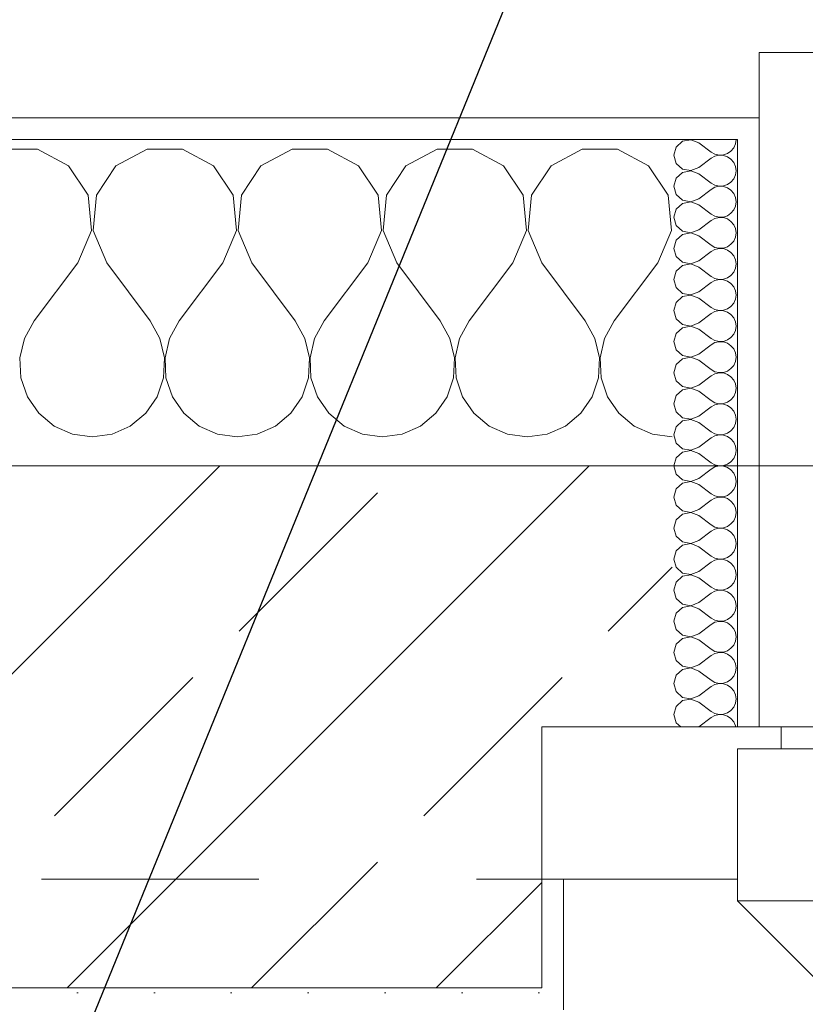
# Model space of a CAD drawing. Header units: metres. Extents: x -4 to 100, y -11 to 17.
# Tile 206 of 256: x 15.3 to 15.661, y 13.447 to 13.9. Entities that reach past the tile are written whole.
import ezdxf

# ---------------------------------------------------------------- set-up
doc = ezdxf.new("R2010")
doc.units = ezdxf.units.M
doc.header["$MEASUREMENT"] = 0
doc.linetypes.add('Strichlinie eng', pattern=[0.115, 0.075, -0.04])
doc.linetypes.add('Untersicht', pattern=[0.1, 0.075, -0.025])
for name, color, linetype in [('152 - Bemaßung_ Beschriftung.Ausbau', 7, 'Continuous'), ('603 - Struktur.Bodenplatte_ Decke Roh', 7, 'Continuous'), ('604 - Struktur.Wand Aussen', 7, 'Continuous'), ('Neubau_653 - Abdeckung.TB Verkofferung', 7, 'Continuous')]:
    doc.layers.add(name, color=color, linetype=linetype)
doc.styles.add('ERSTELLTER_STIL_2', font='txt')
doc.dimstyles.new('ERSTELLTER_STIL__5', dxfattribs={"dimtxt": 0.1, "dimasz": 0.0532, "dimexe": 0.18, "dimexo": 0.0625, "dimgap": 0, "dimtad": 1, "dimtih": 1, "dimtoh": 1, "dimzin": 0, "dimdsep": 46, "dimtxsty": 'ERSTELLTER_STIL_2', "dimblk": 'ARROWHEAD_2', "dimblk1": 'ARROWHEAD_2', "dimblk2": 'ARROWHEAD_2', "dimcen": 0.09, "dimse1": 1, "dimse2": 1, "dimclrd": 7, "dimclre": 7, "dimclrt": 7, "dimazin": 0, "dimtfac": 1, "dimtdec": 4, "dimtmove": 0, "dimatfit": 3, "dimfxl": 1, "dimtolj": 1, "dimtzin": 0, "dimarcsym": 0})
doc.dimstyles.new('ERSTELLTER_STIL__8', dxfattribs={"dimtxt": 0.18, "dimasz": 0.03648, "dimexe": 0.18, "dimexo": 0.0625, "dimgap": 0, "dimtad": 0, "dimtih": 1, "dimtoh": 1, "dimdec": 4, "dimzin": 0, "dimdsep": 46, "dimcen": 0.09, "dimadec": 0, "dimazin": 0, "dimtfac": 1, "dimtdec": 4, "dimtmove": 0, "dimatfit": 3, "dimldrblk": 'ARROWHEAD_11', "dimfxl": 1, "dimtolj": 1, "dimtzin": 0, "dimarcsym": 0})
pattern_1 = [(0, (0, 0), (0, 0.08660254), [0, -0.05]), (0, (0.025, 0.0433), (0, 0.08660254), [0, -0.05])]
pattern_2 = [(45, (0, 0), (-0.01767767, 0.01767767), [0, -0.025])]

# ---------------------------------------------------------------- blocks, each defined once
blk = doc.blocks.new('*X66')
at = {"layer": '604 - Struktur.Wand Aussen', "color": 7, "linetype": 'Continuous', "lineweight": 5}
for p, q in [((15.30812, 13.84066), (15.29188, 13.84066)), ((15.32243, 13.83299), (15.30812, 13.84066)), ((15.35855, 13.84066), (15.34424, 13.83299)), ((15.37479, 13.84066), (15.35855, 13.84066)), ((15.3891, 13.83299), (15.37479, 13.84066)), ((15.42521, 13.84066), (15.4109, 13.83299)), ((15.44145, 13.84066), (15.42521, 13.84066)), ((15.45576, 13.83299), (15.44145, 13.84066)), ((15.49188, 13.84066), (15.47757, 13.83299)), ((15.50812, 13.84066), (15.49188, 13.84066)), ((15.52243, 13.83299), (15.50812, 13.84066)), ((15.55855, 13.84066), (15.54424, 13.83299)), ((15.57479, 13.84066), (15.55855, 13.84066)), ((15.5891, 13.83299), (15.57479, 13.84066)), ((15.33142, 13.81947), (15.32243, 13.83299)), ((15.34424, 13.83299), (15.33525, 13.81947)), ((15.39808, 13.81947), (15.3891, 13.83299)), ((15.4109, 13.83299), (15.40192, 13.81947)), ((15.46475, 13.81947), (15.45576, 13.83299)), ((15.47757, 13.83299), (15.46858, 13.81947)), ((15.53142, 13.81947), (15.52243, 13.83299)), ((15.54424, 13.83299), (15.53525, 13.81947)), ((15.59808, 13.81947), (15.5891, 13.83299)), ((15.33295, 13.8033), (15.33142, 13.81947)), ((15.33525, 13.81947), (15.33371, 13.8033)), ((15.39962, 13.8033), (15.39808, 13.81947)), ((15.40192, 13.81947), (15.40038, 13.8033)), ((15.46629, 13.8033), (15.46475, 13.81947)), ((15.46858, 13.81947), (15.46705, 13.8033)), ((15.53295, 13.8033), (15.53142, 13.81947)), ((15.53525, 13.81947), (15.53371, 13.8033)), ((15.59962, 13.8033), (15.59808, 13.81947)), ((15.32667, 13.78833), (15.33295, 13.8033)), ((15.33371, 13.8033), (15.34, 13.78833)), ((15.39333, 13.78833), (15.39962, 13.8033)), ((15.40038, 13.8033), (15.40667, 13.78833)), ((15.46, 13.78833), (15.46629, 13.8033)), ((15.46705, 13.8033), (15.47333, 13.78833)), ((15.52667, 13.78833), (15.53295, 13.8033)), ((15.53371, 13.8033), (15.54, 13.78833)), ((15.59333, 13.78833), (15.59962, 13.8033)), ((15.32667, 13.78833), (15.30667, 13.76167)), ((15.34, 13.78833), (15.36, 13.76167)), ((15.39333, 13.78833), (15.37333, 13.76167)), ((15.40667, 13.78833), (15.42667, 13.76167)), ((15.46, 13.78833), (15.44, 13.76167)), ((15.47333, 13.78833), (15.49333, 13.76167)), ((15.52667, 13.78833), (15.50667, 13.76167)), ((15.54, 13.78833), (15.56, 13.76167)), ((15.59333, 13.78833), (15.57333, 13.76167)), ((15.30667, 13.76167), (15.30222, 13.75362)), ((15.36445, 13.75362), (15.36, 13.76167)), ((15.37333, 13.76167), (15.36888, 13.75362)), ((15.43112, 13.75362), (15.42667, 13.76167)), ((15.44, 13.76167), (15.43555, 13.75362)), ((15.49778, 13.75362), (15.49333, 13.76167)), ((15.50667, 13.76167), (15.50222, 13.75362)), ((15.56445, 13.75362), (15.56, 13.76167)), ((15.57333, 13.76167), (15.56888, 13.75362)), ((15.30222, 13.75362), (15.30013, 13.74466)), ((15.36653, 13.74466), (15.36445, 13.75362)), ((15.36888, 13.75362), (15.3668, 13.74466)), ((15.4332, 13.74466), (15.43112, 13.75362)), ((15.43555, 13.75362), (15.43347, 13.74466)), ((15.49987, 13.74466), (15.49778, 13.75362)), ((15.50222, 13.75362), (15.50013, 13.74466)), ((15.56653, 13.74466), (15.56445, 13.75362)), ((15.56888, 13.75362), (15.5668, 13.74466)), ((15.30013, 13.74466), (15.30058, 13.73547)), ((15.36609, 13.73547), (15.36653, 13.74466)), ((15.3668, 13.74466), (15.36725, 13.73547)), ((15.43275, 13.73547), (15.4332, 13.74466)), ((15.43347, 13.74466), (15.43391, 13.73547)), ((15.49942, 13.73547), (15.49987, 13.74466)), ((15.50013, 13.74466), (15.50058, 13.73547)), ((15.56609, 13.73547), (15.56653, 13.74466)), ((15.5668, 13.74466), (15.56725, 13.73547)), ((15.30058, 13.73547), (15.30352, 13.72676)), ((15.36315, 13.72676), (15.36609, 13.73547)), ((15.36725, 13.73547), (15.37019, 13.72676)), ((15.42981, 13.72676), (15.43275, 13.73547)), ((15.43391, 13.73547), (15.43685, 13.72676)), ((15.49648, 13.72676), (15.49942, 13.73547)), ((15.50058, 13.73547), (15.50352, 13.72676)), ((15.56315, 13.72676), (15.56609, 13.73547)), ((15.56725, 13.73547), (15.57019, 13.72676)), ((15.30352, 13.72676), (15.30873, 13.71918)), ((15.35794, 13.71918), (15.36315, 13.72676)), ((15.37019, 13.72676), (15.37539, 13.71918)), ((15.42461, 13.71918), (15.42981, 13.72676)), ((15.43685, 13.72676), (15.44206, 13.71918)), ((15.49127, 13.71918), (15.49648, 13.72676)), ((15.50352, 13.72676), (15.50873, 13.71918)), ((15.55794, 13.71918), (15.56315, 13.72676)), ((15.57019, 13.72676), (15.57539, 13.71918)), ((15.30873, 13.71918), (15.31581, 13.71331)), ((15.35086, 13.71331), (15.35794, 13.71918)), ((15.37539, 13.71918), (15.38248, 13.71331)), ((15.41752, 13.71331), (15.42461, 13.71918)), ((15.44206, 13.71918), (15.44914, 13.71331)), ((15.48419, 13.71331), (15.49127, 13.71918)), ((15.50873, 13.71918), (15.51581, 13.71331)), ((15.55086, 13.71331), (15.55794, 13.71918)), ((15.57539, 13.71918), (15.58248, 13.71331)), ((15.31581, 13.71331), (15.32422, 13.7096)), ((15.34244, 13.7096), (15.35086, 13.71331)), ((15.38248, 13.71331), (15.39089, 13.7096)), ((15.40911, 13.7096), (15.41752, 13.71331)), ((15.44914, 13.71331), (15.45756, 13.7096)), ((15.47578, 13.7096), (15.48419, 13.71331)), ((15.51581, 13.71331), (15.52422, 13.7096)), ((15.54244, 13.7096), (15.55086, 13.71331)), ((15.58248, 13.71331), (15.59089, 13.7096)), ((15.32422, 13.7096), (15.33333, 13.70833)), ((15.33333, 13.70833), (15.34244, 13.7096)), ((15.39089, 13.7096), (15.4, 13.70833)), ((15.4, 13.70833), (15.40911, 13.7096)), ((15.45756, 13.7096), (15.46667, 13.70833)), ((15.46667, 13.70833), (15.47578, 13.7096)), ((15.52422, 13.7096), (15.53333, 13.70833)), ((15.53333, 13.70833), (15.54244, 13.7096)), ((15.59089, 13.7096), (15.6, 13.70833))]:
    blk.add_line(p, q, dxfattribs=at)
blk = doc.blocks.new('*X87')
at = {"layer": '604 - Struktur.Wand Aussen', "color": 7, "linetype": 'Continuous', "lineweight": 5}
for p, q in [((15.60466, 13.84425), (15.60178, 13.84161)), ((15.6085, 13.84497), (15.60466, 13.84425)), ((15.61214, 13.84357), (15.6085, 13.84497)), ((15.61214, 13.84357), (15.61786, 13.83929)), ((15.62822, 13.84124), (15.62901, 13.84305)), ((15.62901, 13.84305), (15.62929, 13.845)), ((15.60178, 13.84161), (15.60071, 13.83786)), ((15.60071, 13.83786), (15.60178, 13.8341)), ((15.61786, 13.83929), (15.61958, 13.83833)), ((15.61958, 13.83833), (15.6215, 13.83789)), ((15.6215, 13.83783), (15.61958, 13.83738)), ((15.6215, 13.83789), (15.62347, 13.83798)), ((15.62347, 13.83773), (15.6215, 13.83783)), ((15.62347, 13.83798), (15.62534, 13.83861)), ((15.62534, 13.8371), (15.62347, 13.83773)), ((15.62534, 13.83861), (15.62696, 13.83973)), ((15.62696, 13.83973), (15.62822, 13.84124)), ((15.60178, 13.8341), (15.60466, 13.83147)), ((15.61214, 13.83214), (15.61786, 13.83643)), ((15.61958, 13.83738), (15.61786, 13.83643)), ((15.62696, 13.83599), (15.62534, 13.8371)), ((15.62822, 13.83447), (15.62696, 13.83599)), ((15.62901, 13.83267), (15.62822, 13.83447)), ((15.60466, 13.82996), (15.60178, 13.82733)), ((15.60466, 13.83147), (15.6085, 13.83074)), ((15.6085, 13.83069), (15.60466, 13.82996)), ((15.6085, 13.83074), (15.61214, 13.83214)), ((15.61214, 13.82929), (15.6085, 13.83069)), ((15.61214, 13.82929), (15.61786, 13.825)), ((15.62822, 13.82696), (15.62901, 13.82876)), ((15.62929, 13.83071), (15.62901, 13.83267)), ((15.62901, 13.82876), (15.62929, 13.83071)), ((15.60178, 13.82733), (15.60071, 13.82357)), ((15.61786, 13.825), (15.61958, 13.82405)), ((15.61958, 13.82405), (15.6215, 13.8236)), ((15.62347, 13.8237), (15.62534, 13.82433)), ((15.62534, 13.82433), (15.62696, 13.82544)), ((15.62696, 13.82544), (15.62822, 13.82696)), ((15.60071, 13.82357), (15.60178, 13.81982)), ((15.60178, 13.81982), (15.60466, 13.81718)), ((15.61214, 13.81786), (15.61786, 13.82214)), ((15.61958, 13.8231), (15.61786, 13.82214)), ((15.6215, 13.82354), (15.61958, 13.8231)), ((15.6215, 13.8236), (15.62347, 13.8237)), ((15.62347, 13.82345), (15.6215, 13.82354)), ((15.62534, 13.82282), (15.62347, 13.82345)), ((15.62696, 13.8217), (15.62534, 13.82282)), ((15.62822, 13.82018), (15.62696, 13.8217)), ((15.62901, 13.81838), (15.62822, 13.82018)), ((15.60466, 13.81567), (15.60178, 13.81304)), ((15.60466, 13.81718), (15.6085, 13.81646)), ((15.6085, 13.8164), (15.60466, 13.81567)), ((15.6085, 13.81646), (15.61214, 13.81786)), ((15.61214, 13.815), (15.6085, 13.8164)), ((15.61214, 13.815), (15.61786, 13.81071)), ((15.62929, 13.81643), (15.62901, 13.81838)), ((15.62901, 13.81448), (15.62929, 13.81643)), ((15.60178, 13.81304), (15.60071, 13.80929)), ((15.61786, 13.81071), (15.61958, 13.80976)), ((15.62534, 13.81004), (15.62696, 13.81116)), ((15.62696, 13.81116), (15.62822, 13.81267)), ((15.62822, 13.81267), (15.62901, 13.81448)), ((15.60071, 13.80929), (15.60178, 13.80553)), ((15.61214, 13.80357), (15.61786, 13.80786)), ((15.61958, 13.80881), (15.61786, 13.80786)), ((15.61958, 13.80976), (15.6215, 13.80931)), ((15.6215, 13.80926), (15.61958, 13.80881)), ((15.6215, 13.80931), (15.62347, 13.80941)), ((15.62347, 13.80916), (15.6215, 13.80926)), ((15.62347, 13.80941), (15.62534, 13.81004)), ((15.62534, 13.80853), (15.62347, 13.80916)), ((15.62696, 13.80742), (15.62534, 13.80853)), ((15.62822, 13.8059), (15.62696, 13.80742)), ((15.62901, 13.80409), (15.62822, 13.8059)), ((15.60178, 13.80553), (15.60466, 13.8029)), ((15.60466, 13.80139), (15.60178, 13.79876)), ((15.60466, 13.8029), (15.6085, 13.80217)), ((15.6085, 13.80211), (15.60466, 13.80139)), ((15.6085, 13.80217), (15.61214, 13.80357)), ((15.61214, 13.80071), (15.6085, 13.80211)), ((15.62929, 13.80214), (15.62901, 13.80409)), ((15.62901, 13.80019), (15.62929, 13.80214)), ((15.60178, 13.79876), (15.60071, 13.795)), ((15.61214, 13.80071), (15.61786, 13.79643)), ((15.62534, 13.79575), (15.62696, 13.79687)), ((15.62696, 13.79687), (15.62822, 13.79839)), ((15.62822, 13.79839), (15.62901, 13.80019)), ((15.60071, 13.795), (15.60178, 13.79124)), ((15.61214, 13.78929), (15.61786, 13.79357)), ((15.61786, 13.79643), (15.61958, 13.79547)), ((15.61958, 13.79453), (15.61786, 13.79357)), ((15.61958, 13.79547), (15.6215, 13.79503)), ((15.6215, 13.79497), (15.61958, 13.79453)), ((15.6215, 13.79503), (15.62347, 13.79512)), ((15.62347, 13.79488), (15.6215, 13.79497)), ((15.62347, 13.79512), (15.62534, 13.79575)), ((15.62534, 13.79425), (15.62347, 13.79488)), ((15.62696, 13.79313), (15.62534, 13.79425)), ((15.62822, 13.79161), (15.62696, 13.79313)), ((15.60178, 13.79124), (15.60466, 13.78861)), ((15.60466, 13.78861), (15.6085, 13.78789)), ((15.6085, 13.78783), (15.60466, 13.7871)), ((15.6085, 13.78789), (15.61214, 13.78929)), ((15.61214, 13.78643), (15.6085, 13.78783)), ((15.62901, 13.78981), (15.62822, 13.79161)), ((15.62929, 13.78786), (15.62901, 13.78981)), ((15.62901, 13.78591), (15.62929, 13.78786)), ((15.60178, 13.78447), (15.60071, 13.78071)), ((15.60466, 13.7871), (15.60178, 13.78447)), ((15.61214, 13.78643), (15.61786, 13.78214)), ((15.62696, 13.78258), (15.62822, 13.7841)), ((15.62822, 13.7841), (15.62901, 13.78591)), ((15.60071, 13.78071), (15.60178, 13.77696)), ((15.61214, 13.775), (15.61786, 13.77929)), ((15.61786, 13.78214), (15.61958, 13.78119)), ((15.61958, 13.78024), (15.61786, 13.77929)), ((15.61958, 13.78119), (15.6215, 13.78074)), ((15.6215, 13.78069), (15.61958, 13.78024)), ((15.6215, 13.78074), (15.62347, 13.78084)), ((15.62347, 13.78059), (15.6215, 13.78069)), ((15.62347, 13.78084), (15.62534, 13.78147)), ((15.62534, 13.77996), (15.62347, 13.78059)), ((15.62534, 13.78147), (15.62696, 13.78258)), ((15.62696, 13.77884), (15.62534, 13.77996)), ((15.62822, 13.77733), (15.62696, 13.77884)), ((15.60178, 13.77696), (15.60466, 13.77433)), ((15.60466, 13.77433), (15.6085, 13.7736)), ((15.6085, 13.7736), (15.61214, 13.775)), ((15.62901, 13.77552), (15.62822, 13.77733)), ((15.62929, 13.77357), (15.62901, 13.77552)), ((15.60178, 13.77018), (15.60071, 13.76643)), ((15.60466, 13.77282), (15.60178, 13.77018)), ((15.6085, 13.77354), (15.60466, 13.77282)), ((15.61214, 13.77214), (15.6085, 13.77354)), ((15.61214, 13.77214), (15.61786, 13.76786)), ((15.62696, 13.7683), (15.62822, 13.76982)), ((15.62822, 13.76982), (15.62901, 13.77162)), ((15.62901, 13.77162), (15.62929, 13.77357)), ((15.60071, 13.76643), (15.60178, 13.76267)), ((15.61786, 13.76786), (15.61958, 13.7669)), ((15.61958, 13.76595), (15.61786, 13.765)), ((15.61958, 13.7669), (15.6215, 13.76646)), ((15.6215, 13.7664), (15.61958, 13.76595)), ((15.6215, 13.76646), (15.62347, 13.76655)), ((15.62347, 13.7663), (15.6215, 13.7664)), ((15.62347, 13.76655), (15.62534, 13.76718)), ((15.62534, 13.76567), (15.62347, 13.7663)), ((15.62534, 13.76718), (15.62696, 13.7683)), ((15.62696, 13.76456), (15.62534, 13.76567)), ((15.60178, 13.76267), (15.60466, 13.76004)), ((15.6085, 13.75931), (15.61214, 13.76071)), ((15.61214, 13.76071), (15.61786, 13.765)), ((15.62822, 13.76304), (15.62696, 13.76456)), ((15.62901, 13.76124), (15.62822, 13.76304)), ((15.62929, 13.75929), (15.62901, 13.76124)), ((15.60466, 13.75853), (15.60178, 13.7559)), ((15.60466, 13.76004), (15.6085, 13.75931)), ((15.6085, 13.75926), (15.60466, 13.75853)), ((15.61214, 13.75786), (15.6085, 13.75926)), ((15.61214, 13.75786), (15.61786, 13.75357)), ((15.62822, 13.75553), (15.62901, 13.75733)), ((15.62901, 13.75733), (15.62929, 13.75929)), ((15.60178, 13.7559), (15.60071, 13.75214)), ((15.60071, 13.75214), (15.60178, 13.74839)), ((15.61786, 13.75357), (15.61958, 13.75262)), ((15.61958, 13.75167), (15.61786, 13.75071)), ((15.61958, 13.75262), (15.6215, 13.75217)), ((15.6215, 13.75211), (15.61958, 13.75167)), ((15.6215, 13.75217), (15.62347, 13.75227)), ((15.62347, 13.75202), (15.6215, 13.75211)), ((15.62347, 13.75227), (15.62534, 13.7529)), ((15.62534, 13.75139), (15.62347, 13.75202)), ((15.62534, 13.7529), (15.62696, 13.75401)), ((15.62696, 13.75401), (15.62822, 13.75553)), ((15.60178, 13.74839), (15.60466, 13.74575)), ((15.61214, 13.74643), (15.61786, 13.75071)), ((15.62696, 13.75027), (15.62534, 13.75139)), ((15.62822, 13.74876), (15.62696, 13.75027)), ((15.62901, 13.74695), (15.62822, 13.74876)), ((15.60466, 13.74425), (15.60178, 13.74161)), ((15.60466, 13.74575), (15.6085, 13.74503)), ((15.6085, 13.74497), (15.60466, 13.74425)), ((15.6085, 13.74503), (15.61214, 13.74643)), ((15.61214, 13.74357), (15.6085, 13.74497)), ((15.61214, 13.74357), (15.61786, 13.73929)), ((15.62822, 13.74124), (15.62901, 13.74305)), ((15.62929, 13.745), (15.62901, 13.74695)), ((15.62901, 13.74305), (15.62929, 13.745)), ((15.60178, 13.74161), (15.60071, 13.73786)), ((15.61786, 13.73929), (15.61958, 13.73833)), ((15.61958, 13.73833), (15.6215, 13.73789)), ((15.6215, 13.73789), (15.62347, 13.73798)), ((15.62347, 13.73798), (15.62534, 13.73861)), ((15.62534, 13.73861), (15.62696, 13.73973)), ((15.62696, 13.73973), (15.62822, 13.74124)), ((15.60071, 13.73786), (15.60178, 13.7341)), ((15.60178, 13.7341), (15.60466, 13.73147)), ((15.61214, 13.73214), (15.61786, 13.73643)), ((15.61958, 13.73738), (15.61786, 13.73643)), ((15.6215, 13.73783), (15.61958, 13.73738)), ((15.62347, 13.73773), (15.6215, 13.73783)), ((15.62534, 13.7371), (15.62347, 13.73773)), ((15.62696, 13.73599), (15.62534, 13.7371)), ((15.62822, 13.73447), (15.62696, 13.73599)), ((15.62901, 13.73267), (15.62822, 13.73447)), ((15.60466, 13.72996), (15.60178, 13.72733)), ((15.60466, 13.73147), (15.6085, 13.73074)), ((15.6085, 13.73069), (15.60466, 13.72996)), ((15.6085, 13.73074), (15.61214, 13.73214)), ((15.61214, 13.72929), (15.6085, 13.73069)), ((15.61214, 13.72929), (15.61786, 13.725)), ((15.62929, 13.73071), (15.62901, 13.73267)), ((15.62901, 13.72876), (15.62929, 13.73071)), ((15.60178, 13.72733), (15.60071, 13.72357)), ((15.61786, 13.725), (15.61958, 13.72405)), ((15.62534, 13.72433), (15.62696, 13.72544)), ((15.62696, 13.72544), (15.62822, 13.72696)), ((15.62822, 13.72696), (15.62901, 13.72876)), ((15.60071, 13.72357), (15.60178, 13.71982)), ((15.61214, 13.71786), (15.61786, 13.72214)), ((15.61958, 13.7231), (15.61786, 13.72214)), ((15.61958, 13.72405), (15.6215, 13.7236)), ((15.6215, 13.72354), (15.61958, 13.7231)), ((15.6215, 13.7236), (15.62347, 13.7237)), ((15.62347, 13.72345), (15.6215, 13.72354)), ((15.62347, 13.7237), (15.62534, 13.72433)), ((15.62534, 13.72282), (15.62347, 13.72345)), ((15.62696, 13.7217), (15.62534, 13.72282)), ((15.62822, 13.72018), (15.62696, 13.7217)), ((15.62901, 13.71838), (15.62822, 13.72018)), ((15.60178, 13.71982), (15.60466, 13.71718)), ((15.60466, 13.71567), (15.60178, 13.71304)), ((15.60466, 13.71718), (15.6085, 13.71646)), ((15.6085, 13.7164), (15.60466, 13.71567)), ((15.6085, 13.71646), (15.61214, 13.71786)), ((15.61214, 13.715), (15.6085, 13.7164)), ((15.62929, 13.71643), (15.62901, 13.71838)), ((15.62901, 13.71448), (15.62929, 13.71643)), ((15.60178, 13.71304), (15.60071, 13.70929)), ((15.61214, 13.715), (15.61786, 13.71071)), ((15.62534, 13.71004), (15.62696, 13.71116)), ((15.62696, 13.71116), (15.62822, 13.71267)), ((15.62822, 13.71267), (15.62901, 13.71448)), ((15.60071, 13.70929), (15.60178, 13.70553)), ((15.61214, 13.70357), (15.61786, 13.70786)), ((15.61786, 13.71071), (15.61958, 13.70976)), ((15.61958, 13.70881), (15.61786, 13.70786)), ((15.61958, 13.70976), (15.6215, 13.70931)), ((15.6215, 13.70926), (15.61958, 13.70881)), ((15.6215, 13.70931), (15.62347, 13.70941)), ((15.62347, 13.70916), (15.6215, 13.70926)), ((15.62347, 13.70941), (15.62534, 13.71004)), ((15.62534, 13.70853), (15.62347, 13.70916)), ((15.62696, 13.70742), (15.62534, 13.70853)), ((15.62822, 13.7059), (15.62696, 13.70742)), ((15.60178, 13.70553), (15.60466, 13.7029)), ((15.60466, 13.7029), (15.6085, 13.70217)), ((15.6085, 13.70211), (15.60466, 13.70139)), ((15.6085, 13.70217), (15.61214, 13.70357)), ((15.61214, 13.70071), (15.6085, 13.70211)), ((15.62901, 13.70409), (15.62822, 13.7059)), ((15.62929, 13.70214), (15.62901, 13.70409)), ((15.62901, 13.70019), (15.62929, 13.70214)), ((15.60178, 13.69876), (15.60071, 13.695)), ((15.60466, 13.70139), (15.60178, 13.69876)), ((15.61214, 13.70071), (15.61786, 13.69643)), ((15.62696, 13.69687), (15.62822, 13.69839)), ((15.62822, 13.69839), (15.62901, 13.70019)), ((15.60071, 13.695), (15.60178, 13.69124)), ((15.61214, 13.68929), (15.61786, 13.69357)), ((15.61786, 13.69643), (15.61958, 13.69547)), ((15.61958, 13.69453), (15.61786, 13.69357)), ((15.61958, 13.69547), (15.6215, 13.69503)), ((15.6215, 13.69497), (15.61958, 13.69453)), ((15.6215, 13.69503), (15.62347, 13.69512)), ((15.62347, 13.69488), (15.6215, 13.69497)), ((15.62347, 13.69512), (15.62534, 13.69575)), ((15.62534, 13.69425), (15.62347, 13.69488)), ((15.62534, 13.69575), (15.62696, 13.69687)), ((15.62696, 13.69313), (15.62534, 13.69425)), ((15.62822, 13.69161), (15.62696, 13.69313)), ((15.60178, 13.69124), (15.60466, 13.68861)), ((15.60466, 13.68861), (15.6085, 13.68789)), ((15.6085, 13.68789), (15.61214, 13.68929)), ((15.62901, 13.68981), (15.62822, 13.69161)), ((15.62929, 13.68786), (15.62901, 13.68981)), ((15.60178, 13.68447), (15.60071, 13.68071)), ((15.60466, 13.6871), (15.60178, 13.68447)), ((15.6085, 13.68783), (15.60466, 13.6871)), ((15.61214, 13.68643), (15.6085, 13.68783)), ((15.61214, 13.68643), (15.61786, 13.68214)), ((15.62696, 13.68258), (15.62822, 13.6841)), ((15.62822, 13.6841), (15.62901, 13.68591)), ((15.62901, 13.68591), (15.62929, 13.68786)), ((15.60071, 13.68071), (15.60178, 13.67696)), ((15.61214, 13.675), (15.61786, 13.67929)), ((15.61786, 13.68214), (15.61958, 13.68119)), ((15.61958, 13.68024), (15.61786, 13.67929)), ((15.61958, 13.68119), (15.6215, 13.68074)), ((15.6215, 13.68069), (15.61958, 13.68024)), ((15.6215, 13.68074), (15.62347, 13.68084)), ((15.62347, 13.68059), (15.6215, 13.68069)), ((15.62347, 13.68084), (15.62534, 13.68147)), ((15.62534, 13.67996), (15.62347, 13.68059)), ((15.62534, 13.68147), (15.62696, 13.68258)), ((15.62696, 13.67884), (15.62534, 13.67996)), ((15.60178, 13.67696), (15.60466, 13.67433)), ((15.6085, 13.6736), (15.61214, 13.675)), ((15.62822, 13.67733), (15.62696, 13.67884)), ((15.62901, 13.67552), (15.62822, 13.67733)), ((15.62929, 13.67357), (15.62901, 13.67552)), ((15.60178, 13.67018), (15.60071, 13.66643)), ((15.60466, 13.67282), (15.60178, 13.67018)), ((15.60466, 13.67433), (15.6085, 13.6736)), ((15.6085, 13.67354), (15.60466, 13.67282)), ((15.61214, 13.67214), (15.6085, 13.67354)), ((15.61214, 13.67214), (15.61786, 13.66786)), ((15.62822, 13.66982), (15.62901, 13.67162)), ((15.62901, 13.67162), (15.62929, 13.67357)), ((15.60071, 13.66643), (15.60178, 13.66267)), ((15.61786, 13.66786), (15.61958, 13.6669)), ((15.61958, 13.66595), (15.61786, 13.665)), ((15.61958, 13.6669), (15.6215, 13.66646)), ((15.6215, 13.6664), (15.61958, 13.66595)), ((15.6215, 13.66646), (15.62347, 13.66655)), ((15.62347, 13.6663), (15.6215, 13.6664)), ((15.62347, 13.66655), (15.62534, 13.66718)), ((15.62534, 13.66567), (15.62347, 13.6663)), ((15.62534, 13.66718), (15.62696, 13.6683)), ((15.62696, 13.66456), (15.62534, 13.66567)), ((15.62696, 13.6683), (15.62822, 13.66982)), ((15.60178, 13.66267), (15.60466, 13.66004)), ((15.61214, 13.66071), (15.61786, 13.665)), ((15.62822, 13.66304), (15.62696, 13.66456)), ((15.62901, 13.66124), (15.62822, 13.66304)), ((15.62929, 13.65929), (15.62901, 13.66124)), ((15.60466, 13.65853), (15.60178, 13.6559)), ((15.60466, 13.66004), (15.6085, 13.65931)), ((15.6085, 13.65926), (15.60466, 13.65853)), ((15.6085, 13.65931), (15.61214, 13.66071)), ((15.61214, 13.65786), (15.6085, 13.65926)), ((15.61214, 13.65786), (15.61786, 13.65357)), ((15.62822, 13.65553), (15.62901, 13.65733)), ((15.62901, 13.65733), (15.62929, 13.65929)), ((15.60178, 13.6559), (15.60071, 13.65214)), ((15.60071, 13.65214), (15.60178, 13.64839)), ((15.61786, 13.65357), (15.61958, 13.65262)), ((15.61958, 13.65262), (15.6215, 13.65217)), ((15.6215, 13.65211), (15.61958, 13.65167)), ((15.6215, 13.65217), (15.62347, 13.65227)), ((15.62347, 13.65202), (15.6215, 13.65211)), ((15.62347, 13.65227), (15.62534, 13.6529)), ((15.62534, 13.65139), (15.62347, 13.65202)), ((15.62534, 13.6529), (15.62696, 13.65401)), ((15.62696, 13.65401), (15.62822, 13.65553)), ((15.60178, 13.64839), (15.60466, 13.64575)), ((15.61214, 13.64643), (15.61786, 13.65071)), ((15.61958, 13.65167), (15.61786, 13.65071)), ((15.62696, 13.65027), (15.62534, 13.65139)), ((15.62822, 13.64876), (15.62696, 13.65027)), ((15.62901, 13.64695), (15.62822, 13.64876)), ((15.60466, 13.64425), (15.60178, 13.64161)), ((15.60466, 13.64575), (15.6085, 13.64503)), ((15.6085, 13.64497), (15.60466, 13.64425)), ((15.6085, 13.64503), (15.61214, 13.64643)), ((15.61214, 13.64357), (15.6085, 13.64497)), ((15.61214, 13.64357), (15.61786, 13.63929)), ((15.62822, 13.64124), (15.62901, 13.64305)), ((15.62929, 13.645), (15.62901, 13.64695)), ((15.62901, 13.64305), (15.62929, 13.645)), ((15.60178, 13.64161), (15.60071, 13.63786)), ((15.61786, 13.63929), (15.61958, 13.63833)), ((15.62347, 13.63798), (15.62534, 13.63861)), ((15.62534, 13.63861), (15.62696, 13.63973)), ((15.62696, 13.63973), (15.62822, 13.64124)), ((15.60071, 13.63786), (15.60178, 13.6341)), ((15.60178, 13.6341), (15.60466, 13.63147)), ((15.61214, 13.63214), (15.61786, 13.63643)), ((15.61958, 13.63738), (15.61786, 13.63643)), ((15.61958, 13.63833), (15.6215, 13.63789)), ((15.6215, 13.63783), (15.61958, 13.63738)), ((15.6215, 13.63789), (15.62347, 13.63798)), ((15.62347, 13.63773), (15.6215, 13.63783)), ((15.62534, 13.6371), (15.62347, 13.63773)), ((15.62696, 13.63599), (15.62534, 13.6371)), ((15.62822, 13.63447), (15.62696, 13.63599)), ((15.62901, 13.63267), (15.62822, 13.63447)), ((15.60466, 13.62996), (15.60178, 13.62733)), ((15.60466, 13.63147), (15.6085, 13.63074)), ((15.6085, 13.63069), (15.60466, 13.62996)), ((15.6085, 13.63074), (15.61214, 13.63214)), ((15.61214, 13.62929), (15.6085, 13.63069)), ((15.62929, 13.63071), (15.62901, 13.63267)), ((15.62901, 13.62876), (15.62929, 13.63071)), ((15.60178, 13.62733), (15.60071, 13.62357)), ((15.61214, 13.62929), (15.61786, 13.625)), ((15.61786, 13.625), (15.61958, 13.62405)), ((15.62534, 13.62433), (15.62696, 13.62544)), ((15.62696, 13.62544), (15.62822, 13.62696)), ((15.62822, 13.62696), (15.62901, 13.62876)), ((15.60071, 13.62357), (15.60178, 13.61982)), ((15.61214, 13.61786), (15.61786, 13.62214)), ((15.61958, 13.6231), (15.61786, 13.62214)), ((15.61958, 13.62405), (15.6215, 13.6236)), ((15.6215, 13.62354), (15.61958, 13.6231)), ((15.6215, 13.6236), (15.62347, 13.6237)), ((15.62347, 13.62345), (15.6215, 13.62354)), ((15.62347, 13.6237), (15.62534, 13.62433)), ((15.62534, 13.62282), (15.62347, 13.62345)), ((15.62696, 13.6217), (15.62534, 13.62282)), ((15.62822, 13.62018), (15.62696, 13.6217)), ((15.60178, 13.61982), (15.60466, 13.61718)), ((15.60466, 13.61718), (15.6085, 13.61646)), ((15.6085, 13.6164), (15.60466, 13.61567)), ((15.6085, 13.61646), (15.61214, 13.61786)), ((15.61214, 13.615), (15.6085, 13.6164)), ((15.62901, 13.61838), (15.62822, 13.62018)), ((15.62929, 13.61643), (15.62901, 13.61838)), ((15.62901, 13.61448), (15.62929, 13.61643)), ((15.60178, 13.61304), (15.60071, 13.60929)), ((15.60466, 13.61567), (15.60178, 13.61304)), ((15.61214, 13.615), (15.61786, 13.61071)), ((15.62696, 13.61116), (15.62822, 13.61267)), ((15.62822, 13.61267), (15.62901, 13.61448)), ((15.60071, 13.60929), (15.60178, 13.60553)), ((15.61214, 13.60357), (15.61786, 13.60786)), ((15.61786, 13.61071), (15.61958, 13.60976)), ((15.61958, 13.60881), (15.61786, 13.60786)), ((15.61958, 13.60976), (15.6215, 13.60931)), ((15.6215, 13.60926), (15.61958, 13.60881)), ((15.6215, 13.60931), (15.62347, 13.60941)), ((15.62347, 13.60916), (15.6215, 13.60926)), ((15.62347, 13.60941), (15.62534, 13.61004)), ((15.62534, 13.60853), (15.62347, 13.60916)), ((15.62534, 13.61004), (15.62696, 13.61116)), ((15.62696, 13.60742), (15.62534, 13.60853)), ((15.62822, 13.6059), (15.62696, 13.60742)), ((15.60178, 13.60553), (15.60466, 13.6029)), ((15.60466, 13.6029), (15.6085, 13.60217)), ((15.6085, 13.60217), (15.61214, 13.60357)), ((15.62901, 13.60409), (15.62822, 13.6059)), ((15.62929, 13.60214), (15.62901, 13.60409)), ((15.62901, 13.60019), (15.62929, 13.60214)), ((15.60178, 13.59876), (15.60071, 13.595)), ((15.60466, 13.60139), (15.60178, 13.59876)), ((15.6085, 13.60211), (15.60466, 13.60139)), ((15.61214, 13.60071), (15.6085, 13.60211)), ((15.61214, 13.60071), (15.61786, 13.59643)), ((15.62696, 13.59687), (15.62822, 13.59839)), ((15.62822, 13.59839), (15.62901, 13.60019)), ((15.60071, 13.595), (15.60178, 13.59124)), ((15.61214, 13.58929), (15.61786, 13.59357)), ((15.61786, 13.59643), (15.61958, 13.59547)), ((15.61958, 13.59453), (15.61786, 13.59357)), ((15.61958, 13.59547), (15.6215, 13.59503)), ((15.6215, 13.59497), (15.61958, 13.59453)), ((15.6215, 13.59503), (15.62347, 13.59512)), ((15.62347, 13.59488), (15.6215, 13.59497)), ((15.62347, 13.59512), (15.62534, 13.59575)), ((15.62534, 13.59425), (15.62347, 13.59488)), ((15.62534, 13.59575), (15.62696, 13.59687)), ((15.62696, 13.59313), (15.62534, 13.59425)), ((15.62822, 13.59161), (15.62696, 13.59313)), ((15.60178, 13.59124), (15.60466, 13.58861)), ((15.60466, 13.58861), (15.6085, 13.58789)), ((15.6085, 13.58789), (15.61214, 13.58929)), ((15.62901, 13.58981), (15.62822, 13.59161)), ((15.62929, 13.58786), (15.62901, 13.58981)), ((15.60178, 13.58447), (15.60071, 13.58071)), ((15.60466, 13.5871), (15.60178, 13.58447)), ((15.6085, 13.58783), (15.60466, 13.5871)), ((15.61214, 13.58643), (15.6085, 13.58783)), ((15.61214, 13.58643), (15.61786, 13.58214)), ((15.62696, 13.58258), (15.62822, 13.5841)), ((15.62822, 13.5841), (15.62901, 13.58591)), ((15.62901, 13.58591), (15.62929, 13.58786)), ((15.60071, 13.58071), (15.60178, 13.57696)), ((15.61786, 13.58214), (15.61958, 13.58119)), ((15.61958, 13.58024), (15.61786, 13.57929)), ((15.61958, 13.58119), (15.6215, 13.58074)), ((15.6215, 13.58069), (15.61958, 13.58024)), ((15.6215, 13.58074), (15.62347, 13.58084)), ((15.62347, 13.58059), (15.6215, 13.58069)), ((15.62347, 13.58084), (15.62534, 13.58147)), ((15.62534, 13.57996), (15.62347, 13.58059)), ((15.62534, 13.58147), (15.62696, 13.58258)), ((15.62696, 13.57884), (15.62534, 13.57996)), ((15.60178, 13.57696), (15.60392, 13.575)), ((15.61214, 13.575), (15.61786, 13.57929)), ((15.62822, 13.57733), (15.62696, 13.57884)), ((15.62901, 13.57552), (15.62822, 13.57733)), ((15.62909, 13.575), (15.62901, 13.57552))]:
    blk.add_line(p, q, dxfattribs=at)
blk = doc.blocks.new('ARROWHEAD_11')
at = {"color": 0, "linetype": 'Continuous', "lineweight": 0}
blk.add_line((0, 0), (-1, 0), dxfattribs=at)
at = {"color": 0, "linetype": 'Continuous', "lineweight": 0, "const_width": 0.25, "flags": 128}
blk.add_lwpolyline([(-0.125, 0, 1), (0.125, 0, 1)], format="xyb", close=True, dxfattribs=at)
blk = doc.blocks.new('*D290')
at = {"layer": '152 - Bemaßung_ Beschriftung.Ausbau', "color": 7, "linetype": 'Continuous', "lineweight": 5}
for p, q in [((14.27299, 14.8025), (14.27299, 14.9075)), ((14.2932, 14.89), (14.25278, 14.82)), ((15.56021, 14.89), (15.51979, 14.82)), ((11.97499, 14.855), (14.27299, 14.855)), ((14.27299, 14.855), (15.54, 14.855))]:
    blk.add_line(p, q, dxfattribs=at)
at = {"layer": '152 - Bemaßung_ Beschriftung.Ausbau', "color": 7, "lineweight": 5, "insert": (14.74842, 14.85559), "char_height": 0.1, "attachment_point": 7, "style": 'ERSTELLTER_STIL_2'}
blk.add_mtext('\\A1;{\\pql;\\fArial|b0|i0|c0|p38;1,26\\fArial|b0|i0|c0|p38;\\A1{\\H.66x;\\S7^  ;}}', dxfattribs=at)
blk = doc.blocks.new('ARROWHEAD_2')
at = {"color": 0, "linetype": 'Continuous', "lineweight": 0}
for p, q in [((-0.3781, -0.655), (0.3781, 0.655)), ((0, 0), (-1, 0))]:
    blk.add_line(p, q, dxfattribs=at)
blk = doc.blocks.new('*D291')
at = {"layer": '152 - Bemaßung_ Beschriftung.Ausbau', "color": 7, "linetype": 'Continuous', "lineweight": 5}
for p, q in [((15.54, 14.8025), (15.54, 14.9075)), ((15.56021, 14.89), (15.51979, 14.82)), ((17.96021, 14.89), (17.91979, 14.82)), ((14.27299, 14.855), (15.54, 14.855)), ((15.54, 14.855), (17.94, 14.855))]:
    blk.add_line(p, q, dxfattribs=at)
at = {"layer": '152 - Bemaßung_ Beschriftung.Ausbau', "color": 7, "lineweight": 5, "char_height": 0.1, "attachment_point": 7, "style": 'ERSTELLTER_STIL_2'}
for s, insert in [('\\A1;{\\pql;\\fArial|b0|i0|c0|p38;2,40}', (16.60697, 14.875)), ('\\A1;{\\pql;\\fArial|b0|i0|c0|p38;2,01}', (16.60697, 14.735))]:
    blk.add_mtext(s, dxfattribs=dict(at, insert=insert))
blk = doc.blocks.new('*D292')
at = {"layer": '152 - Bemaßung_ Beschriftung.Ausbau', "color": 7, "linetype": 'Continuous', "lineweight": 5}
for p, q in [((17.94, 14.8025), (17.94, 14.9075)), ((17.96021, 14.89), (17.91979, 14.82)), ((19.16021, 14.89), (19.11979, 14.82)), ((15.54, 14.855), (17.94, 14.855)), ((17.94, 14.855), (19.14, 14.855))]:
    blk.add_line(p, q, dxfattribs=at)
at = {"layer": '152 - Bemaßung_ Beschriftung.Ausbau', "color": 7, "lineweight": 5, "insert": (18.40697, 14.875), "char_height": 0.1, "attachment_point": 7, "style": 'ERSTELLTER_STIL_2'}
blk.add_mtext('\\A1;{\\pql;\\fArial|b0|i0|c0|p38;1,20}', dxfattribs=at)
blk = doc.blocks.new('*D326')
at = {"layer": '152 - Bemaßung_ Beschriftung.Ausbau', "color": 7, "linetype": 'Continuous', "lineweight": 5}
for p, q in [((15, 15.3025), (15, 15.4075)), ((15.02021, 15.39), (14.97979, 15.32)), ((18.49018, 15.39), (18.44977, 15.32)), ((14.84, 15.355), (15, 15.355)), ((15, 15.355), (18.46998, 15.355))]:
    blk.add_line(p, q, dxfattribs=at)
at = {"layer": '152 - Bemaßung_ Beschriftung.Ausbau', "color": 7, "lineweight": 5, "char_height": 0.1, "attachment_point": 7, "style": 'ERSTELLTER_STIL_2'}
for s, insert in [('\\A1;{\\pql;\\fArial|b0|i0|c0|p38;3,47}', (16.52607, 15.375)), ('\\A1;{\\pql;\\fArial|b0|i0|c0|p38;13}', (18.29797, 15.375))]:
    blk.add_mtext(s, dxfattribs=dict(at, insert=insert))
blk = doc.blocks.new('*D327')
at = {"layer": '152 - Bemaßung_ Beschriftung.Ausbau', "color": 7, "linetype": 'Continuous', "lineweight": 5}
for p, q in [((18.46998, 15.3025), (18.46998, 15.4075)), ((18.49018, 15.39), (18.44977, 15.32)), ((18.62018, 15.39), (18.57977, 15.32)), ((15, 15.355), (18.46998, 15.355)), ((18.46998, 15.355), (18.59998, 15.355))]:
    blk.add_line(p, q, dxfattribs=at)
blk = doc.blocks.new('*D363')
at = {"layer": '152 - Bemaßung_ Beschriftung.Ausbau', "color": 7, "linetype": 'Continuous', "lineweight": 5}
for p, q in [((15.07999, 15.8025), (15.07999, 15.9075)), ((15.1002, 15.89), (15.05978, 15.82)), ((18.4002, 15.89), (18.35978, 15.82)), ((14.77999, 15.855), (15.07999, 15.855)), ((15.07999, 15.855), (18.37999, 15.855))]:
    blk.add_line(p, q, dxfattribs=at)
at = {"layer": '152 - Bemaßung_ Beschriftung.Ausbau', "color": 7, "lineweight": 5, "insert": (16.59696, 15.875), "char_height": 0.1, "attachment_point": 7, "style": 'ERSTELLTER_STIL_2'}
blk.add_mtext('\\A1;{\\pql;\\fArial|b0|i0|c0|p38;3,30}', dxfattribs=at)
blk = doc.blocks.new('*D364')
at = {"layer": '152 - Bemaßung_ Beschriftung.Ausbau', "color": 7, "linetype": 'Continuous', "lineweight": 5}
for p, q in [((18.37999, 15.8025), (18.37999, 15.9075)), ((18.4002, 15.89), (18.35978, 15.82)), ((18.7002, 15.89), (18.65978, 15.82)), ((15.07999, 15.855), (18.37999, 15.855)), ((18.37999, 15.855), (18.67999, 15.855))]:
    blk.add_line(p, q, dxfattribs=at)
at = {"layer": '152 - Bemaßung_ Beschriftung.Ausbau', "color": 7, "lineweight": 5, "insert": (18.4541, 15.875), "char_height": 0.1, "attachment_point": 7, "style": 'ERSTELLTER_STIL_2'}
blk.add_mtext('\\A1;{\\pql;\\fArial|b0|i0|c0|p38;30}', dxfattribs=at)

msp = doc.modelspace()

# ---------------------------------------------------------------- hatches: boundary and pattern name
at = {"layer": '604 - Struktur.Wand Aussen', "linetype": 'Continuous', "lineweight": 0, "true_color": 0x000000}
h = msp.add_hatch(dxfattribs=at)
h.set_pattern_fill('Verputz_0001', color=18, style=0, pattern_type=2)
h.set_pattern_definition(pattern_1)
h.paths.add_polyline_path([(15.63, 13.855), (14.22699, 13.855), (14.22699, 13.845), (15.63, 13.845)])
h = msp.add_hatch(dxfattribs=at)
h.set_pattern_fill('Verputz_0001', color=18, style=0, pattern_type=2)
h.set_pattern_definition(pattern_1)
h.paths.add_polyline_path([(15.63, 13.855), (15.63, 13.575), (15.64, 13.575), (15.64, 13.855)])
h = msp.add_hatch(dxfattribs=at)
h.set_pattern_fill('Beton__Stahlbeton_0001', color=18, style=0, pattern_type=2)
h.set_pattern_definition([(45, (0, 0), (-0.0848528, 0.0848528), []), (45, (-0.04243, 0.04243), (-0.0848528, 0.0848528), [0.09, -0.03])])
h.paths.add_polyline_path([(14.27299, 13.61), (14.30299, 13.61), (14.31299, 13.61), (14.31299, 13.455), (15.54, 13.455), (15.54, 13.505), (15.54, 13.575), (15.6, 13.575), (15.6, 13.695), (14.27299, 13.695)])
h = msp.add_hatch(dxfattribs=at)
h.set_pattern_fill('Gips_0001', color=18, style=0, pattern_type=2)
h.set_pattern_definition(pattern_2)
h.paths.add_polyline_path([(15.54, 13.445), (15.55, 13.445), (15.55, 13.505), (15.54, 13.505)])
h = msp.add_hatch(dxfattribs=at)
h.set_pattern_fill('Gips_0001', color=18, style=0, pattern_type=2)
h.set_pattern_definition(pattern_2)
h.paths.add_polyline_path([(15.08999, 13.455), (15.08999, 13.445), (15.54, 13.445), (15.54, 13.455)])

# ---------------------------------------------------------------- linework, layer by layer
at = {"layer": '603 - Struktur.Bodenplatte_ Decke Roh', "color": 7, "linetype": 'Continuous', "lineweight": 18, "flags": 128}
msp.add_lwpolyline([(47.47999, 13.695), (14.77999, 13.695), (14.77999, 13.455), (14.77999, 12.99998), (14.84, 12.99998), (14.84, 8.58498), (13.03, 8.58498), (13.03, 8.72498), (11.41, 8.72498), (11.41, 12.99998), (11.47999, 12.99998), (11.47999, 13.455), (11.47999, 13.695), (-0.015, 13.695)], dxfattribs=at)
at = {"layer": '604 - Struktur.Wand Aussen', "color": 7, "linetype": 'Continuous', "lineweight": 9}
for p, q in [((17.84, 13.885), (15.64, 13.885)), ((15.64, 13.885), (15.64, 13.855)), ((15.63, 13.495), (16.04719, 13.07781))]:
    msp.add_line(p, q, dxfattribs=at)
at = {"layer": '604 - Struktur.Wand Aussen', "color": 7, "linetype": 'Continuous', "lineweight": 5}
for p, q in [((15.63, 13.855), (15.64, 13.855)), ((15.64, 13.855), (15.64, 13.845)), ((15.64, 13.855), (15.64, 13.845)), ((15.6, 13.845), (14.25699, 13.845)), ((15.6, 13.845), (15.63, 13.845)), ((15.63, 13.575), (15.63, 13.845)), ((15.63, 13.845), (15.63, 13.575)), ((15.64, 13.845), (15.64, 13.705)), ((15.64, 13.845), (15.64, 13.705)), ((15.64, 13.705), (15.64, 13.695)), ((15.64, 13.705), (15.64, 13.695)), ((15.64, 13.695), (15.64, 13.575)), ((15.64, 13.695), (15.64, 13.575)), ((15.6, 13.575), (15.63, 13.575)), ((15.6, 13.575), (15.63, 13.575)), ((15.6, 13.575), (15.63, 13.575)), ((15.63, 13.575), (15.64, 13.575)), ((15.63, 13.575), (15.64, 13.575)), ((15.63, 13.575), (15.64, 13.575)), ((15.54, 13.505), (15.55, 13.505)), ((15.54, 13.505), (15.55, 13.505)), ((15.54, 13.505), (15.55, 13.505)), ((15.55, 13.505), (15.55, 13.455)), ((15.55, 13.505), (15.55, 13.455)), ((15.55, 13.455), (15.55, 13.445)), ((15.55, 13.455), (15.55, 13.445))]:
    msp.add_line(p, q, dxfattribs=at)
at = {"layer": '604 - Struktur.Wand Aussen', "color": 7, "linetype": 'Strichlinie eng', "lineweight": 9}
msp.add_line((17.84, 13.855), (15.64, 13.855), dxfattribs=at)
at = {"layer": '604 - Struktur.Wand Aussen', "color": 7, "linetype": 'Continuous', "lineweight": 13}
for p, q in [((15.6, 13.695), (14.27299, 13.695)), ((15.6, 13.575), (15.54, 13.575)), ((15.54, 13.575), (15.54, 13.505)), ((15.54, 13.575), (15.65, 13.575)), ((15.54, 13.575), (15.54, 13.505)), ((15.54, 13.575), (15.54, 13.505)), ((15.6, 13.575), (15.54, 13.575)), ((15.6, 13.575), (15.54, 13.575)), ((15.65, 13.575), (16.2, 13.575)), ((15.65, 13.575), (15.65, 13.565)), ((15.65, 13.565), (15.63, 13.565)), ((15.63, 13.565), (15.63, 13.505)), ((15.63, 13.495), (15.63, 13.565)), ((15.63, 13.565), (15.71, 13.565)), ((15.54, 13.455), (15.54, 13.505)), ((15.63, 13.505), (15.54, 13.505)), ((15.71, 13.495), (15.63, 13.495)), ((14.31299, 13.455), (15.54, 13.455))]:
    msp.add_line(p, q, dxfattribs=at)
at = {"layer": '604 - Struktur.Wand Aussen', "color": 7, "linetype": 'Continuous', "lineweight": 5, "flags": 128}
msp.add_lwpolyline([(15.63, 13.855), (14.22699, 13.855)], dxfattribs=at)
at = {"layer": 'Neubau_653 - Abdeckung.TB Verkofferung', "color": 1, "linetype": 'Untersicht', "lineweight": 9}
msp.add_line((15.11, 13.50498), (47.13002, 13.50498), dxfattribs=at)

# ---------------------------------------------------------------- block references
at = {"layer": '604 - Struktur.Wand Aussen', "color": 7, "lineweight": 18}
for name in ['*X87', '*X66']:
    msp.add_blockref(name, (0, 0), dxfattribs=at)

# ---------------------------------------------------------------- dimensions: what is measured, and where the dimension line sits
at = {"layer": '152 - Bemaßung_ Beschriftung.Ausbau', "color": 7, "linetype": 'Continuous', "lineweight": 5}
for base, p1, p2, picture, middle in [((18.37999, 15.855), (15.07999, 13.44998), (18.37999, 13.44998), '*D363', (16.72684, 15.925)), ((18.67999, 15.855), (18.37999, 13.44998), (18.67999, 13.44998), '*D364', (18.53034, 15.925)), ((18.46998, 15.355), (15, 10.73498), (18.46998, 10.74998), '*D326', (16.65595, 15.425)), ((18.59998, 15.355), (18.46998, 10.74998), (18.59998, 10.74998), '*D327', (18.37421, 15.425)), ((15.54, 14.855), (14.27299, 13.695), (15.54, 13.575), '*D290', (15.01337, 14.925)), ((17.94, 14.855), (15.54, 13.575), (17.94, 13.575), '*D291', (16.73685, 14.925)), ((19.14, 14.855), (17.94, 13.575), (19.14, 13.575), '*D292', (18.53685, 14.925))]:
    dim = msp.add_linear_dim(base=base, p1=p1, p2=p2, angle=0, dimstyle='ERSTELLTER_STIL__5', dxfattribs=at)
    dim.commit()
    dim.dimension.update_dxf_attribs({"geometry": picture, "text_midpoint": middle, "dimtype": 160})

# ---------------------------------------------------------------- leaders
at = {"layer": '152 - Bemaßung_ Beschriftung.Ausbau', "color": 7, "linetype": 'Continuous', "lineweight": 9, "annotation_type": 0, "has_hookline": 1, "hookline_direction": 0, "text_width": 0.96535}
msp.add_leader([(14.94538, 12.4902), (15.73861, 14.43409), (15.78861, 14.43409)], dimstyle='ERSTELLTER_STIL__8', dxfattribs=at)

doc.saveas('drawing.dxf')
